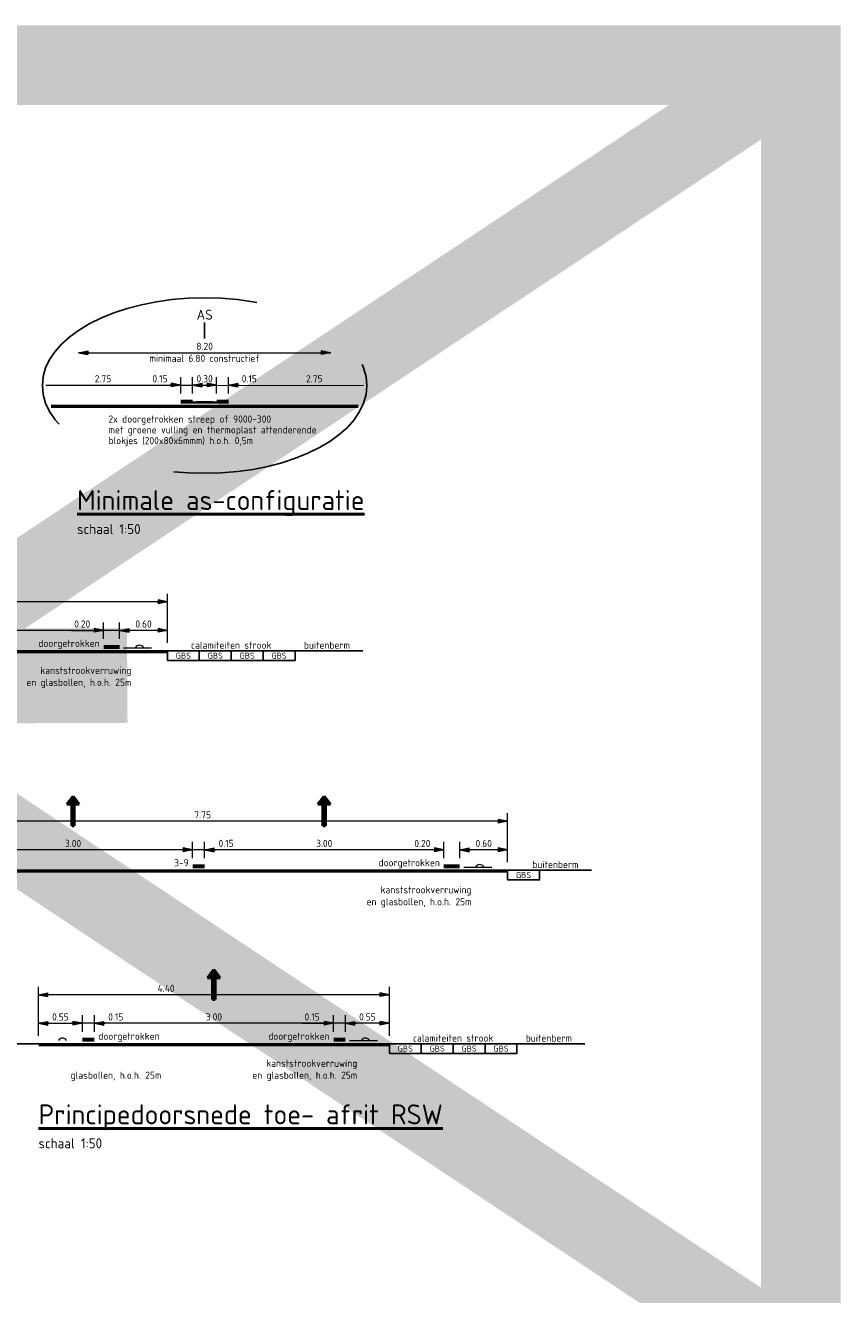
# Model space of a CAD drawing. Header units: metres. Extents: x -699 to 2316, y -1199 to 781.
# Tile 245 of 256: x 38 to 48, y 10 to 26. Entities that reach past the tile are written whole.
import ezdxf
from ezdxf.enums import TextEntityAlignment as Align

# ---------------------------------------------------------------- set-up
doc = ezdxf.new("R2010")
doc.units = ezdxf.units.M
doc.header["$PDMODE"] = 1
doc.linetypes.add('HIDDEN2', pattern=[4.7625, 3.175, -1.5875])
for name, color, linetype, lineweight in [('B-WE-AM-AS_WEG-GD', 10, 'Continuous', 25), ('B-WE-GW-BERM-GD', 90, 'Continuous', 25), ('N-WE-VH-VERHARDING-GD', 252, 'Continuous', 50), ('N-WE-VV-MARKERING-GD', 170, 'Continuous', 50), ('X-XX-AL-M', 7, 'Continuous', 18), ('X-XX-AL-T18', 10, 'Continuous', 18), ('X-XX-AL-T25', 7, 'Continuous', 25), ('X-XX-AL-T50', 130, 'Continuous', 50)]:
    doc.layers.add(name, color=color, linetype=linetype, lineweight=lineweight)
doc.layers.add('X-XX-AL-TEKENBLAD_VIEWPORT-G', color=7, linetype='Continuous', lineweight=18, plot=False)
doc.styles.add('NLCS-ISO', font='NLCS-ISO.ttf')
doc.styles.add('NLCS-ISO Standaard', font='NLCS-ISO.ttf')
doc.linetypes.add('ZIGZAG', pattern='A,0.00254,-5.08,[131,ltypeshp.shx,S=5.08,R=0,X=-5.08,Y=0],-10.16,[131,ltypeshp.shx,S=5.08,R=180,X=5.08,Y=0],-5.08', length=20.32254)
doc.dimstyles.new('NLCS-T18-Pijl-ANNOTATIVE-A', dxfattribs={"dimtxt": 1.8, "dimasz": 1.35, "dimexe": 2, "dimexo": 2, "dimgap": 0.7, "dimtad": 1, "dimlfac": -1, "dimzin": 0, "dimdsep": 46, "dimtxsty": 'NLCS-ISO Standaard', "dimblk": 'Pijl', "dimblk1": 'Pijl', "dimblk2": 'Pijl', "dimcen": 2.5, "dimdle": 2, "dimclrd": 256, "dimclre": 256, "dimclrt": 256, "dimadec": 0, "dimazin": 0, "dimtfac": 1, "dimtofl": 0, "dimtmove": 0, "dimatfit": 3, "dimldrblk": 'Pijl', "dimfxl": 1, "dimtolj": 1, "dimtzin": 0, "dimlwd": 18, "dimlwe": 18, "dimarcsym": 0})

# ---------------------------------------------------------------- blocks, each defined once
blk = doc.blocks.new('Pijl')
h = blk.add_hatch(color=256)
h.paths.add_polyline_path([(0, 0), (-1.75, 0.35), (-1.75, 0)])
h.paths.add_polyline_path([(-1.75, 0), (-1.75, -0.35), (0, 0)])
for p, q in [((-1.9, 0), (0, 0)), ((0, 0), (-1.75, 0.35)), ((-1.75, 0.35), (-1.75, -0.35)), ((0, 0), (-1.75, -0.35))]:
    blk.add_line(p, q)
blk = doc.blocks.new('*D554')
at = {"layer": 'Defpoints', "color": 0, "transparency": 16777216}
for p in [(37.325, 15.246), (37.325, 15.039), (40.325, 15.039)]:
    blk.add_point(p, dxfattribs=at)
at = {"layer": 'X-XX-AL-M', "lineweight": 18, "transparency": 16777216}
for p, q in [((37.325, 15.139), (37.325, 15.346)), ((40.325, 15.139), (40.325, 15.346)), ((40.258, 15.246), (37.393, 15.246))]:
    blk.add_line(p, q, dxfattribs=at)
at = {"layer": 'X-XX-AL-M', "lineweight": 18, "transparency": 16777216, "xscale": 0.0675, "yscale": 0.0675, "zscale": 0.0675, "rotation": 180}
blk.add_blockref('Pijl', (37.325, 15.246), dxfattribs=at)
at = {"layer": 'X-XX-AL-M', "lineweight": 18, "transparency": 16777216, "xscale": 0.0675, "yscale": 0.0675, "zscale": 0.0675}
blk.add_blockref('Pijl', (40.325, 15.246), dxfattribs=at)
at = {"layer": 'X-XX-AL-M', "color": 10, "transparency": 16777216, "insert": (38.825, 15.326), "char_height": 0.09, "attachment_point": 5, "style": 'NLCS-ISO Standaard'}
blk.add_mtext('\\A1;3.00', dxfattribs=at)
blk = doc.blocks.new('*D553')
at = {"layer": 'Defpoints', "color": 0, "transparency": 16777216}
for p in [(40.475, 15.246), (40.475, 15.039), (43.475, 15.039)]:
    blk.add_point(p, dxfattribs=at)
at = {"layer": 'X-XX-AL-M', "lineweight": 18, "transparency": 16777216}
for p, q in [((40.475, 15.139), (40.475, 15.346)), ((43.475, 15.139), (43.475, 15.346)), ((43.408, 15.246), (40.543, 15.246))]:
    blk.add_line(p, q, dxfattribs=at)
at = {"layer": 'X-XX-AL-M', "lineweight": 18, "transparency": 16777216, "xscale": 0.0675, "yscale": 0.0675, "zscale": 0.0675, "rotation": 180}
blk.add_blockref('Pijl', (40.475, 15.246), dxfattribs=at)
at = {"layer": 'X-XX-AL-M', "lineweight": 18, "transparency": 16777216, "xscale": 0.0675, "yscale": 0.0675, "zscale": 0.0675}
blk.add_blockref('Pijl', (43.475, 15.246), dxfattribs=at)
at = {"layer": 'X-XX-AL-M', "color": 10, "transparency": 16777216, "insert": (41.975, 15.326), "char_height": 0.09, "attachment_point": 5, "style": 'NLCS-ISO Standaard'}
blk.add_mtext('\\A1;3.00', dxfattribs=at)
blk = doc.blocks.new('*D552')
at = {"layer": 'Defpoints', "color": 0, "transparency": 16777216}
for p in [(36.525, 15.604), (36.525, 14.989), (44.275, 14.989)]:
    blk.add_point(p, dxfattribs=at)
at = {"layer": 'X-XX-AL-M', "lineweight": 18, "transparency": 16777216}
for p, q in [((36.525, 15.089), (36.525, 15.704)), ((44.208, 15.604), (36.593, 15.604)), ((44.275, 15.089), (44.275, 15.704))]:
    blk.add_line(p, q, dxfattribs=at)
at = {"layer": 'X-XX-AL-M', "lineweight": 18, "transparency": 16777216, "xscale": 0.0675, "yscale": 0.0675, "zscale": 0.0675, "rotation": 180}
blk.add_blockref('Pijl', (36.525, 15.604), dxfattribs=at)
at = {"layer": 'X-XX-AL-M', "lineweight": 18, "transparency": 16777216, "xscale": 0.0675, "yscale": 0.0675, "zscale": 0.0675}
blk.add_blockref('Pijl', (44.275, 15.604), dxfattribs=at)
at = {"layer": 'X-XX-AL-M', "color": 10, "transparency": 16777216, "insert": (40.45, 15.684), "char_height": 0.09, "attachment_point": 5, "style": 'NLCS-ISO Standaard'}
blk.add_mtext('\\A1;7.75', dxfattribs=at)
blk = doc.blocks.new('*D600')
at = {"layer": 'Defpoints', "color": 0, "transparency": 16777216}
for p in [(43.475, 15.246), (43.475, 15.039), (43.675, 15.039)]:
    blk.add_point(p, dxfattribs=at)
at = {"layer": 'X-XX-AL-M', "lineweight": 18, "transparency": 16777216}
for p, q in [((43.475, 15.139), (43.475, 15.346)), ((43.675, 15.139), (43.675, 15.346)), ((43.408, 15.246), (43.34, 15.246)), ((43.743, 15.246), (43.81, 15.246))]:
    blk.add_line(p, q, dxfattribs=at)
at = {"layer": 'X-XX-AL-M', "lineweight": 18, "transparency": 16777216, "xscale": 0.0675, "yscale": 0.0675, "zscale": 0.0675}
blk.add_blockref('Pijl', (43.475, 15.246), dxfattribs=at)
at = {"layer": 'X-XX-AL-M', "lineweight": 18, "transparency": 16777216, "xscale": 0.0675, "yscale": 0.0675, "zscale": 0.0675, "rotation": 180}
blk.add_blockref('Pijl', (43.675, 15.246), dxfattribs=at)
at = {"layer": 'X-XX-AL-M', "color": 10, "transparency": 16777216, "insert": (43.206, 15.326), "char_height": 0.09, "attachment_point": 5, "style": 'NLCS-ISO Standaard'}
blk.add_mtext('\\A1;0.20', dxfattribs=at)
blk = doc.blocks.new('*D549')
at = {"layer": 'Defpoints', "color": 0, "transparency": 16777216}
for p in [(43.675, 15.246), (43.675, 15.039), (44.275, 14.989)]:
    blk.add_point(p, dxfattribs=at)
at = {"layer": 'X-XX-AL-M', "lineweight": 18, "transparency": 16777216}
for p, q in [((43.675, 15.139), (43.675, 15.346)), ((44.275, 15.089), (44.275, 15.346)), ((44.208, 15.246), (43.743, 15.246))]:
    blk.add_line(p, q, dxfattribs=at)
at = {"layer": 'X-XX-AL-M', "lineweight": 18, "transparency": 16777216, "xscale": 0.0675, "yscale": 0.0675, "zscale": 0.0675, "rotation": 180}
blk.add_blockref('Pijl', (43.675, 15.246), dxfattribs=at)
at = {"layer": 'X-XX-AL-M', "lineweight": 18, "transparency": 16777216, "xscale": 0.0675, "yscale": 0.0675, "zscale": 0.0675}
blk.add_blockref('Pijl', (44.275, 15.246), dxfattribs=at)
at = {"layer": 'X-XX-AL-M', "color": 10, "transparency": 16777216, "insert": (43.975, 15.326), "char_height": 0.09, "attachment_point": 5, "style": 'NLCS-ISO Standaard'}
blk.add_mtext('\\A1;0.60', dxfattribs=at)
blk = doc.blocks.new('*D544')
at = {"layer": 'Defpoints', "color": 0, "transparency": 16777216}
for p in [(36.209, 17.996), (36.209, 17.789), (39.209, 17.789)]:
    blk.add_point(p, dxfattribs=at)
at = {"layer": 'X-XX-AL-M', "lineweight": 18, "transparency": 16777216}
for p, q in [((36.209, 17.889), (36.209, 18.096)), ((39.141, 17.996), (36.276, 17.996)), ((39.209, 17.889), (39.209, 18.096))]:
    blk.add_line(p, q, dxfattribs=at)
at = {"layer": 'X-XX-AL-M', "lineweight": 18, "transparency": 16777216, "xscale": 0.0675, "yscale": 0.0675, "zscale": 0.0675, "rotation": 180}
blk.add_blockref('Pijl', (36.209, 17.996), dxfattribs=at)
at = {"layer": 'X-XX-AL-M', "lineweight": 18, "transparency": 16777216, "xscale": 0.0675, "yscale": 0.0675, "zscale": 0.0675}
blk.add_blockref('Pijl', (39.209, 17.996), dxfattribs=at)
at = {"layer": 'X-XX-AL-M', "color": 10, "transparency": 16777216, "insert": (37.709, 18.076), "char_height": 0.09, "attachment_point": 5, "style": 'NLCS-ISO Standaard'}
blk.add_mtext('\\A1;3.00', dxfattribs=at)
blk = doc.blocks.new('*D601')
at = {"layer": 'Defpoints', "color": 0, "transparency": 16777216}
for p in [(39.209, 17.996), (39.209, 17.789), (39.409, 17.789)]:
    blk.add_point(p, dxfattribs=at)
at = {"layer": 'X-XX-AL-M', "lineweight": 18, "transparency": 16777216}
for p, q in [((38.806, 17.996), (39.209, 17.996)), ((39.141, 17.996), (39.074, 17.996)), ((39.209, 17.889), (39.209, 18.096)), ((39.409, 17.996), (39.209, 17.996)), ((39.409, 17.889), (39.409, 18.096)), ((39.476, 17.996), (39.544, 17.996))]:
    blk.add_line(p, q, dxfattribs=at)
at = {"layer": 'X-XX-AL-M', "lineweight": 18, "transparency": 16777216, "xscale": 0.0675, "yscale": 0.0675, "zscale": 0.0675}
blk.add_blockref('Pijl', (39.209, 17.996), dxfattribs=at)
at = {"layer": 'X-XX-AL-M', "lineweight": 18, "transparency": 16777216, "xscale": 0.0675, "yscale": 0.0675, "zscale": 0.0675, "rotation": 180}
blk.add_blockref('Pijl', (39.409, 17.996), dxfattribs=at)
at = {"layer": 'X-XX-AL-M', "color": 10, "transparency": 16777216, "insert": (38.94, 18.076), "char_height": 0.09, "attachment_point": 5, "style": 'NLCS-ISO Standaard'}
blk.add_mtext('\\A1;0.20', dxfattribs=at)
blk = doc.blocks.new('*D543')
at = {"layer": 'Defpoints', "color": 0, "transparency": 16777216}
for p in [(39.409, 17.996), (39.409, 17.789), (40.009, 17.739)]:
    blk.add_point(p, dxfattribs=at)
at = {"layer": 'X-XX-AL-M', "lineweight": 18, "transparency": 16777216}
for p, q in [((39.409, 17.889), (39.409, 18.096)), ((39.941, 17.996), (39.476, 17.996)), ((40.009, 17.839), (40.009, 18.096))]:
    blk.add_line(p, q, dxfattribs=at)
at = {"layer": 'X-XX-AL-M', "lineweight": 18, "transparency": 16777216, "xscale": 0.0675, "yscale": 0.0675, "zscale": 0.0675, "rotation": 180}
blk.add_blockref('Pijl', (39.409, 17.996), dxfattribs=at)
at = {"layer": 'X-XX-AL-M', "lineweight": 18, "transparency": 16777216, "xscale": 0.0675, "yscale": 0.0675, "zscale": 0.0675}
blk.add_blockref('Pijl', (40.009, 17.996), dxfattribs=at)
at = {"layer": 'X-XX-AL-M', "color": 10, "transparency": 16777216, "insert": (39.709, 18.076), "char_height": 0.09, "attachment_point": 5, "style": 'NLCS-ISO Standaard'}
blk.add_mtext('\\A1;0.60', dxfattribs=at)
blk = doc.blocks.new('*D542')
at = {"layer": 'Defpoints', "color": 0, "transparency": 16777216}
for p in [(35.409, 18.354), (35.409, 17.739), (40.009, 17.739)]:
    blk.add_point(p, dxfattribs=at)
at = {"layer": 'X-XX-AL-M', "lineweight": 18, "transparency": 16777216}
for p, q in [((35.409, 17.839), (35.409, 18.454)), ((39.941, 18.354), (35.476, 18.354)), ((40.009, 17.839), (40.009, 18.454))]:
    blk.add_line(p, q, dxfattribs=at)
at = {"layer": 'X-XX-AL-M', "lineweight": 18, "transparency": 16777216, "xscale": 0.0675, "yscale": 0.0675, "zscale": 0.0675, "rotation": 180}
blk.add_blockref('Pijl', (35.409, 18.354), dxfattribs=at)
at = {"layer": 'X-XX-AL-M', "lineweight": 18, "transparency": 16777216, "xscale": 0.0675, "yscale": 0.0675, "zscale": 0.0675}
blk.add_blockref('Pijl', (40.009, 18.354), dxfattribs=at)
at = {"layer": 'X-XX-AL-M', "color": 10, "transparency": 16777216, "insert": (37.209, 18.434), "char_height": 0.09, "attachment_point": 5, "style": 'NLCS-ISO Standaard'}
blk.add_mtext('\\A1;4.60', dxfattribs=at)
blk = doc.blocks.new('*D609')
at = {"layer": 'Defpoints', "color": 0, "transparency": 16777216}
for p in [(40.325, 15.246), (40.325, 15.039), (40.475, 15.039)]:
    blk.add_point(p, dxfattribs=at)
at = {"layer": 'X-XX-AL-M', "lineweight": 18, "transparency": 16777216}
for p, q in [((40.325, 15.139), (40.325, 15.346)), ((40.475, 15.139), (40.475, 15.346)), ((40.258, 15.246), (40.19, 15.246)), ((40.475, 15.246), (40.325, 15.246)), ((40.869, 15.246), (40.475, 15.246)), ((40.543, 15.246), (40.61, 15.246))]:
    blk.add_line(p, q, dxfattribs=at)
at = {"layer": 'X-XX-AL-M', "lineweight": 18, "transparency": 16777216, "xscale": 0.0675, "yscale": 0.0675, "zscale": 0.0675}
blk.add_blockref('Pijl', (40.325, 15.246), dxfattribs=at)
at = {"layer": 'X-XX-AL-M', "lineweight": 18, "transparency": 16777216, "xscale": 0.0675, "yscale": 0.0675, "zscale": 0.0675, "rotation": 180}
blk.add_blockref('Pijl', (40.475, 15.246), dxfattribs=at)
at = {"layer": 'X-XX-AL-M', "color": 10, "transparency": 16777216, "insert": (40.744, 15.326), "char_height": 0.09, "attachment_point": 5, "style": 'NLCS-ISO Standaard'}
blk.add_mtext('\\A1;0.15', dxfattribs=at)
blk = doc.blocks.new('*D1169')
at = {"layer": 'Defpoints', "color": 0, "transparency": 16777216}
for p in [(39.092, 13.071), (39.092, 12.864), (42.092, 12.864)]:
    blk.add_point(p, dxfattribs=at)
at = {"layer": 'X-XX-AL-M', "lineweight": 18, "transparency": 16777216}
for p, q in [((39.092, 12.964), (39.092, 13.171)), ((42.024, 13.071), (39.159, 13.071)), ((42.092, 12.964), (42.092, 13.171))]:
    blk.add_line(p, q, dxfattribs=at)
at = {"layer": 'X-XX-AL-M', "lineweight": 18, "transparency": 16777216, "xscale": 0.0675, "yscale": 0.0675, "zscale": 0.0675, "rotation": 180}
blk.add_blockref('Pijl', (39.092, 13.071), dxfattribs=at)
at = {"layer": 'X-XX-AL-M', "lineweight": 18, "transparency": 16777216, "xscale": 0.0675, "yscale": 0.0675, "zscale": 0.0675}
blk.add_blockref('Pijl', (42.092, 13.071), dxfattribs=at)
at = {"layer": 'X-XX-AL-M', "color": 10, "transparency": 16777216, "insert": (40.592, 13.151), "char_height": 0.09, "attachment_point": 5, "style": 'NLCS-ISO Standaard'}
blk.add_mtext('\\A1;3.00', dxfattribs=at)
blk = doc.blocks.new('*D1170')
at = {"layer": 'Defpoints', "color": 0, "transparency": 16777216}
for p in [(42.092, 13.071), (42.092, 12.864), (42.242, 12.864)]:
    blk.add_point(p, dxfattribs=at)
at = {"layer": 'X-XX-AL-M', "lineweight": 18, "transparency": 16777216}
for p, q in [((41.698, 13.071), (42.092, 13.071)), ((42.024, 13.071), (41.957, 13.071)), ((42.092, 12.964), (42.092, 13.171)), ((42.242, 13.071), (42.092, 13.071)), ((42.242, 12.964), (42.242, 13.171)), ((42.309, 13.071), (42.377, 13.071))]:
    blk.add_line(p, q, dxfattribs=at)
at = {"layer": 'X-XX-AL-M', "lineweight": 18, "transparency": 16777216, "xscale": 0.0675, "yscale": 0.0675, "zscale": 0.0675}
blk.add_blockref('Pijl', (42.092, 13.071), dxfattribs=at)
at = {"layer": 'X-XX-AL-M', "lineweight": 18, "transparency": 16777216, "xscale": 0.0675, "yscale": 0.0675, "zscale": 0.0675, "rotation": 180}
blk.add_blockref('Pijl', (42.242, 13.071), dxfattribs=at)
at = {"layer": 'X-XX-AL-M', "color": 10, "transparency": 16777216, "insert": (41.823, 13.151), "char_height": 0.09, "attachment_point": 5, "style": 'NLCS-ISO Standaard'}
blk.add_mtext('\\A1;0.15', dxfattribs=at)
blk = doc.blocks.new('*D1171')
at = {"layer": 'Defpoints', "color": 0, "transparency": 16777216}
for p in [(42.242, 13.071), (42.242, 12.864), (42.792, 12.814)]:
    blk.add_point(p, dxfattribs=at)
at = {"layer": 'X-XX-AL-M', "lineweight": 18, "transparency": 16777216}
for p, q in [((42.242, 12.964), (42.242, 13.171)), ((42.724, 13.071), (42.309, 13.071)), ((42.792, 12.914), (42.792, 13.171))]:
    blk.add_line(p, q, dxfattribs=at)
at = {"layer": 'X-XX-AL-M', "lineweight": 18, "transparency": 16777216, "xscale": 0.0675, "yscale": 0.0675, "zscale": 0.0675, "rotation": 180}
blk.add_blockref('Pijl', (42.242, 13.071), dxfattribs=at)
at = {"layer": 'X-XX-AL-M', "lineweight": 18, "transparency": 16777216, "xscale": 0.0675, "yscale": 0.0675, "zscale": 0.0675}
blk.add_blockref('Pijl', (42.792, 13.071), dxfattribs=at)
at = {"layer": 'X-XX-AL-M', "color": 10, "transparency": 16777216, "insert": (42.517, 13.151), "char_height": 0.09, "attachment_point": 5, "style": 'NLCS-ISO Standaard'}
blk.add_mtext('\\A1;0.55', dxfattribs=at)
blk = doc.blocks.new('*D1172')
at = {"layer": 'Defpoints', "color": 0, "transparency": 16777216}
for p in [(38.392, 13.429), (38.392, 12.814), (42.792, 12.814)]:
    blk.add_point(p, dxfattribs=at)
at = {"layer": 'X-XX-AL-M', "lineweight": 18, "transparency": 16777216}
for p, q in [((38.392, 12.914), (38.392, 13.529)), ((42.792, 12.914), (42.792, 13.529)), ((42.724, 13.429), (38.459, 13.429))]:
    blk.add_line(p, q, dxfattribs=at)
at = {"layer": 'X-XX-AL-M', "lineweight": 18, "transparency": 16777216, "xscale": 0.0675, "yscale": 0.0675, "zscale": 0.0675, "rotation": 180}
blk.add_blockref('Pijl', (38.392, 13.429), dxfattribs=at)
at = {"layer": 'X-XX-AL-M', "lineweight": 18, "transparency": 16777216, "xscale": 0.0675, "yscale": 0.0675, "zscale": 0.0675}
blk.add_blockref('Pijl', (42.792, 13.429), dxfattribs=at)
at = {"layer": 'X-XX-AL-M', "color": 10, "transparency": 16777216, "insert": (39.992, 13.509), "char_height": 0.09, "attachment_point": 5, "style": 'NLCS-ISO Standaard'}
blk.add_mtext('\\A1;4.40', dxfattribs=at)
blk = doc.blocks.new('*D1173')
at = {"layer": 'Defpoints', "color": 0, "transparency": 16777216}
for p in [(38.942, 13.071), (38.942, 12.864), (39.092, 12.864)]:
    blk.add_point(p, dxfattribs=at)
at = {"layer": 'X-XX-AL-M', "lineweight": 18, "transparency": 16777216}
for p, q in [((38.874, 13.071), (38.807, 13.071)), ((38.942, 12.964), (38.942, 13.171)), ((39.092, 13.071), (38.942, 13.071)), ((39.092, 12.964), (39.092, 13.171)), ((39.486, 13.071), (39.092, 13.071)), ((39.159, 13.071), (39.227, 13.071))]:
    blk.add_line(p, q, dxfattribs=at)
at = {"layer": 'X-XX-AL-M', "lineweight": 18, "transparency": 16777216, "xscale": 0.0675, "yscale": 0.0675, "zscale": 0.0675}
blk.add_blockref('Pijl', (38.942, 13.071), dxfattribs=at)
at = {"layer": 'X-XX-AL-M', "lineweight": 18, "transparency": 16777216, "xscale": 0.0675, "yscale": 0.0675, "zscale": 0.0675, "rotation": 180}
blk.add_blockref('Pijl', (39.092, 13.071), dxfattribs=at)
at = {"layer": 'X-XX-AL-M', "color": 10, "transparency": 16777216, "insert": (39.361, 13.151), "char_height": 0.09, "attachment_point": 5, "style": 'NLCS-ISO Standaard'}
blk.add_mtext('\\A1;0.15', dxfattribs=at)
blk = doc.blocks.new('*D1174')
at = {"layer": 'Defpoints', "color": 0, "transparency": 16777216}
for p in [(38.942, 13.071), (38.392, 12.814), (38.942, 12.864)]:
    blk.add_point(p, dxfattribs=at)
at = {"layer": 'X-XX-AL-M', "lineweight": 18, "transparency": 16777216}
for p, q in [((38.392, 12.914), (38.392, 13.171)), ((38.459, 13.071), (38.874, 13.071)), ((38.942, 12.964), (38.942, 13.171))]:
    blk.add_line(p, q, dxfattribs=at)
at = {"layer": 'X-XX-AL-M', "lineweight": 18, "transparency": 16777216, "xscale": 0.0675, "yscale": 0.0675, "zscale": 0.0675, "rotation": 180}
blk.add_blockref('Pijl', (38.392, 13.071), dxfattribs=at)
at = {"layer": 'X-XX-AL-M', "lineweight": 18, "transparency": 16777216, "xscale": 0.0675, "yscale": 0.0675, "zscale": 0.0675}
blk.add_blockref('Pijl', (38.942, 13.071), dxfattribs=at)
at = {"layer": 'X-XX-AL-M', "color": 10, "transparency": 16777216, "insert": (38.667, 13.151), "char_height": 0.09, "attachment_point": 5, "style": 'NLCS-ISO Standaard'}
blk.add_mtext('\\A1;0.55', dxfattribs=at)
blk = doc.blocks.new('*D1812')
at = {"layer": 'Defpoints', "color": 0, "transparency": 16777216}
for p in [(40.775, 21.071), (40.625, 20.864), (40.775, 20.864)]:
    blk.add_point(p, dxfattribs=at)
at = {"layer": 'X-XX-AL-M', "lineweight": 18, "transparency": 16777216}
for p, q in [((40.625, 20.964), (40.625, 21.171)), ((40.775, 20.964), (40.775, 21.171)), ((40.557, 21.071), (40.49, 21.071)), ((40.843, 21.071), (40.91, 21.071))]:
    blk.add_line(p, q, dxfattribs=at)
at = {"layer": 'X-XX-AL-M', "lineweight": 18, "transparency": 16777216, "xscale": 0.0675, "yscale": 0.0675, "zscale": 0.0675}
blk.add_blockref('Pijl', (40.625, 21.071), dxfattribs=at)
at = {"layer": 'X-XX-AL-M', "lineweight": 18, "transparency": 16777216, "xscale": 0.0675, "yscale": 0.0675, "zscale": 0.0675, "rotation": 180}
blk.add_blockref('Pijl', (40.775, 21.071), dxfattribs=at)
at = {"layer": 'X-XX-AL-M', "color": 10, "transparency": 16777216, "insert": (41.035, 21.151), "char_height": 0.09, "attachment_point": 5, "style": 'NLCS-ISO Standaard'}
blk.add_mtext('\\A1;0.15', dxfattribs=at)
blk = doc.blocks.new('*D1813')
at = {"layer": 'Defpoints', "color": 0, "transparency": 16777216}
for p in [(40.325, 21.071), (40.175, 20.864), (40.325, 20.864)]:
    blk.add_point(p, dxfattribs=at)
at = {"layer": 'X-XX-AL-M', "lineweight": 18, "transparency": 16777216}
for p, q in [((40.175, 20.964), (40.175, 21.171)), ((40.325, 20.964), (40.325, 21.171)), ((39.79, 21.071), (40.175, 21.071)), ((40.107, 21.071), (40.04, 21.071)), ((40.175, 21.071), (40.325, 21.071)), ((40.392, 21.071), (40.46, 21.071))]:
    blk.add_line(p, q, dxfattribs=at)
at = {"layer": 'X-XX-AL-M', "lineweight": 18, "transparency": 16777216, "xscale": 0.0675, "yscale": 0.0675, "zscale": 0.0675}
blk.add_blockref('Pijl', (40.175, 21.071), dxfattribs=at)
at = {"layer": 'X-XX-AL-M', "lineweight": 18, "transparency": 16777216, "xscale": 0.0675, "yscale": 0.0675, "zscale": 0.0675, "rotation": 180}
blk.add_blockref('Pijl', (40.325, 21.071), dxfattribs=at)
at = {"layer": 'X-XX-AL-M', "color": 10, "transparency": 16777216, "insert": (39.915, 21.151), "char_height": 0.09, "attachment_point": 5, "style": 'NLCS-ISO Standaard'}
blk.add_mtext('\\A1;0.15', dxfattribs=at)
blk = doc.blocks.new('*D1814')
at = {"layer": 'Defpoints', "color": 0, "transparency": 16777216}
for p in [(40.625, 21.071), (40.325, 20.864), (40.625, 20.864)]:
    blk.add_point(p, dxfattribs=at)
at = {"layer": 'X-XX-AL-M', "lineweight": 18, "transparency": 16777216}
for p, q in [((40.325, 20.964), (40.325, 21.171)), ((40.625, 20.964), (40.625, 21.171)), ((40.392, 21.071), (40.557, 21.071))]:
    blk.add_line(p, q, dxfattribs=at)
at = {"layer": 'X-XX-AL-M', "lineweight": 18, "transparency": 16777216, "xscale": 0.0675, "yscale": 0.0675, "zscale": 0.0675, "rotation": 180}
blk.add_blockref('Pijl', (40.325, 21.071), dxfattribs=at)
at = {"layer": 'X-XX-AL-M', "lineweight": 18, "transparency": 16777216, "xscale": 0.0675, "yscale": 0.0675, "zscale": 0.0675}
blk.add_blockref('Pijl', (40.625, 21.071), dxfattribs=at)
at = {"layer": 'X-XX-AL-M', "color": 10, "transparency": 16777216, "insert": (40.475, 21.151), "char_height": 0.09, "attachment_point": 5, "style": 'NLCS-ISO Standaard'}
blk.add_mtext('\\A1;0.30', dxfattribs=at)

msp = doc.modelspace()

# ---------------------------------------------------------------- linework, layer by layer
at = {"linetype": 'HIDDEN2'}
msp.add_ellipse((40.4753, 21.0654), major_axis=(-2.0353, 0), ratio=0.540455, dxfattribs=at)
at = {"layer": 'B-WE-AM-AS_WEG-GD'}
msp.add_line((40.4753, 21.8541), (40.4753, 21.6543), dxfattribs=at)
at = {"layer": 'B-WE-GW-BERM-GD'}
for p, q in [((42.4586, 17.7393), (41.6086, 17.7393)), ((45.325, 14.9893), (44.675, 14.9893)), ((37.375, 12.8143), (38.3918, 12.8143)), ((45.2418, 12.8143), (44.3918, 12.8143))]:
    msp.add_line(p, q, dxfattribs=at)
at = {"layer": 'N-WE-VH-VERHARDING-GD', "const_width": 0.04, "flags": 128}
for points in [[(38.5478, 20.8043), (42.4028, 20.8043)], [(40.0086, 17.7293), (35.4086, 17.7293)], [(44.275, 14.9793), (36.525, 14.9793)], [(42.7918, 12.8043), (38.3918, 12.8043)]]:
    msp.add_lwpolyline(points, dxfattribs=at)
at = {"layer": 'N-WE-VH-VERHARDING-GD', "lineweight": 25}
for points in [[(40.0086, 17.6193), (40.4086, 17.6193), (40.4086, 17.7393), (40.0086, 17.7393)], [(40.4086, 17.6193), (40.8086, 17.6193), (40.8086, 17.7393), (40.4086, 17.7393)], [(40.8086, 17.6193), (41.2086, 17.6193), (41.2086, 17.7393), (40.8086, 17.7393)], [(41.2086, 17.6193), (41.6086, 17.6193), (41.6086, 17.7393), (41.2086, 17.7393)], [(44.275, 14.8693), (44.675, 14.8693), (44.675, 14.9893), (44.275, 14.9893)], [(42.7918, 12.6943), (43.1918, 12.6943), (43.1918, 12.8143), (42.7918, 12.8143)], [(43.1918, 12.6943), (43.5918, 12.6943), (43.5918, 12.8143), (43.1918, 12.8143)], [(43.5918, 12.6943), (43.9918, 12.6943), (43.9918, 12.8143), (43.5918, 12.8143)], [(43.9918, 12.6943), (44.3918, 12.6943), (44.3918, 12.8143), (43.9918, 12.8143)]]:
    msp.add_lwpolyline(points, close=True, dxfattribs=at)
at = {"layer": 'N-WE-VV-MARKERING-GD', "color": 6, "linetype": 'ZIGZAG', "lineweight": 9, "ltscale": 0.05}
for p, q in [((40.375, 20.8643), (40.575, 20.8643)), ((39.8086, 17.7743), (39.4586, 17.7743)), ((44.075, 15.0243), (43.725, 15.0243)), ((42.6418, 12.8493), (42.2918, 12.8493))]:
    msp.add_line(p, q, dxfattribs=at)
at = {"layer": 'N-WE-VV-MARKERING-GD'}
for p, q in [((38.8256, 15.9198), (38.7453, 15.8175)), ((38.9026, 15.8175), (38.8256, 15.9198)), ((41.9757, 15.9198), (41.8955, 15.8175)), ((42.0528, 15.8175), (41.9757, 15.9198)), ((38.8082, 15.8175), (38.7453, 15.8175)), ((38.8082, 15.8175), (38.8092, 15.5455)), ((38.8408, 15.5456), (38.8406, 15.8175)), ((38.9026, 15.8175), (38.8406, 15.8175)), ((41.9583, 15.8175), (41.8955, 15.8175)), ((41.9583, 15.8175), (41.9593, 15.5455)), ((41.991, 15.5456), (41.9908, 15.8175)), ((42.0528, 15.8175), (41.9908, 15.8175)), ((38.8092, 15.5455), (38.8408, 15.5456)), ((41.9593, 15.5455), (41.991, 15.5456)), ((40.5924, 13.7448), (40.5121, 13.6425)), ((40.6694, 13.6425), (40.5924, 13.7448)), ((40.575, 13.6425), (40.5121, 13.6425)), ((40.575, 13.6425), (40.576, 13.3705)), ((40.6076, 13.3706), (40.6074, 13.6425)), ((40.6694, 13.6425), (40.6074, 13.6425)), ((40.576, 13.3705), (40.6076, 13.3706))]:
    msp.add_line(p, q, dxfattribs=at)
at = {"layer": 'N-WE-VV-MARKERING-GD', "const_width": 0.05, "flags": 128}
for points in [[(40.175, 20.8643), (40.325, 20.8643)], [(40.625, 20.8643), (40.775, 20.8643)], [(39.4086, 17.7893), (39.2086, 17.7893)], [(40.475, 15.0393), (40.325, 15.0393)], [(43.675, 15.0393), (43.475, 15.0393)], [(39.0918, 12.8643), (38.9418, 12.8643)], [(42.2418, 12.8643), (42.0918, 12.8643)]]:
    msp.add_lwpolyline(points, dxfattribs=at)
at = {"layer": 'N-WE-VV-MARKERING-GD', "color": 253, "const_width": 0.03}
msp.add_lwpolyline([(40.325, 20.8543), (40.625, 20.8543)], dxfattribs=at)
at = {"layer": 'N-WE-VV-MARKERING-GD', "color": 1, "lineweight": 18, "ltscale": 0.25}
for centre in [(39.6586, 17.7543), (43.925, 15.0043), (38.6918, 12.8293), (42.4918, 12.8293)]:
    msp.add_arc(centre, 0.0567, 28.07249, 151.92751, dxfattribs=at)
at = {"layer": 'N-WE-VV-MARKERING-GD'}
for points in [[(38.8256, 15.9198), (38.9026, 15.8175), (38.7453, 15.8175)], [(41.9757, 15.9198), (42.0528, 15.8175), (41.8955, 15.8175)], [(38.8406, 15.8175), (38.8082, 15.8175), (38.8408, 15.5456), (38.8092, 15.5455)], [(41.9908, 15.8175), (41.9583, 15.8175), (41.991, 15.5456), (41.9593, 15.5455)], [(40.5924, 13.7448), (40.6694, 13.6425), (40.5121, 13.6425)], [(40.6074, 13.6425), (40.575, 13.6425), (40.6076, 13.3706), (40.576, 13.3705)]]:
    msp.add_solid(points, dxfattribs=at)
at = {"layer": 'X-XX-AL-M', "lineweight": 18}
for p, q in [((38.8939, 21.477), (42.0568, 21.477)), ((38.4848, 21.0705), (40.325, 21.0705)), ((40.625, 21.0674), (42.4659, 21.0702))]:
    msp.add_line(p, q, dxfattribs=at)

# ---------------------------------------------------------------- block references
at = {"layer": 'X-XX-AL-M', "lineweight": 18, "yscale": 0.0675, "zscale": 0.0675}
for p, xscale in [((38.8939, 21.477), -0.0675), ((42.0568, 21.477), 0.0675)]:
    msp.add_blockref('Pijl', p, dxfattribs=dict(at, xscale=xscale))

# ---------------------------------------------------------------- texts
at = {"layer": 'N-WE-VH-VERHARDING-GD', "lineweight": 25, "style": 'NLCS-ISO'}
for p in [(40.2086, 17.6193), (40.6086, 17.6193), (41.0086, 17.6193), (41.4086, 17.6193), (44.475, 14.8693), (42.9918, 12.6943), (43.3918, 12.6943), (43.7918, 12.6943), (44.1918, 12.6943)]:
    msp.add_text('GBS', height=0.075, dxfattribs=at).set_placement(p, align=Align.BOTTOM_CENTER)
at = {"layer": 'X-XX-AL-M', "color": 10, "char_height": 0.09, "attachment_point": 5, "style": 'NLCS-ISO Standaard'}
for s, insert in [('\\A1;8.20', (40.4753, 21.557)), ('\\A1;minimaal 6.80 constructief', (40.4753, 21.407)), ('\\A1;2.75', (39.2003, 21.1505)), ('\\A1;2.75', (41.8503, 21.1505))]:
    msp.add_mtext(s, dxfattribs=dict(at, insert=insert))
at = {"layer": 'X-XX-AL-T18', "style": 'NLCS-ISO Standaard'}
for s, p in [('2x doorgetrokken streep of 9000-300', (39.2695, 20.6005)), ('met groene vulling en thermoplast attenderende', (39.2695, 20.4655)), ('blokjes (200x80x6mmm) h.o.h. 0,5m', (39.2695, 20.3305)), ('doorgetrokken', (39.1418, 12.8643))]:
    msp.add_text(s, height=0.09, dxfattribs=at).set_placement(p)
for s, p in [('doorgetrokken', (39.1586, 17.7893)), ('3-9', (40.275, 15.0393)), ('doorgetrokken', (43.425, 15.0393)), ('doorgetrokken', (42.0418, 12.8643))]:
    msp.add_text(s, height=0.09, dxfattribs=at).set_placement(p, align=Align.RIGHT)
for s, p in [('calamiteiten strook', (40.8086, 17.7393)), ('buitenberm', (42.0086, 17.7393)), ('buitenberm', (44.875, 14.9893)), ('calamiteiten strook', (43.5918, 12.8143)), ('buitenberm', (44.7918, 12.8143))]:
    msp.add_text(s, height=0.09, dxfattribs=at).set_placement(p, align=Align.BOTTOM_CENTER)
at = {"layer": 'X-XX-AL-T18', "char_height": 0.09, "attachment_point": 9, "style": 'NLCS-ISO Standaard', "bg_fill": 3, "box_fill_scale": 1.1, "bg_fill_color": 256, "bg_fill_transparency": 0}
for insert in [(39.5561, 17.273), (43.8225, 14.523)]:
    msp.add_mtext('kanststrookverruwing\\Pen glasbollen, h.o.h. 25m', dxfattribs=dict(at, insert=insert))
at = {"layer": 'X-XX-AL-T25', "style": 'NLCS-ISO Standaard'}
msp.add_text('AS', height=0.125, dxfattribs=at).set_placement((40.4753, 21.8541), align=Align.BOTTOM_CENTER)
at = {"layer": 'X-XX-AL-T25', "style": 'NLCS-ISO'}
for p in [(38.875, 19.2043), (38.3918, 11.5043)]:
    msp.add_text('schaal 1:50', height=0.125, dxfattribs=at).set_placement(p)
at = {"layer": 'X-XX-AL-T25', "char_height": 0.09, "style": 'NLCS-ISO Standaard', "bg_fill": 3, "box_fill_scale": 1.1, "bg_fill_color": 256, "bg_fill_transparency": 0}
for s, insert, attachment_point in [('kanststrookverruwing\\Pen glasbollen, h.o.h. 25m', (42.3893, 12.348), 9), ('glasbollen, h.o.h. 25m', (38.7943, 12.348), 7)]:
    msp.add_mtext(s, dxfattribs=dict(at, insert=insert, attachment_point=attachment_point))
at = {"layer": 'X-XX-AL-T50', "style": 'NLCS-ISO'}
for s, p in [('%%UMinimale as-configuratie', (38.875, 19.5043)), ('%%UPrincipedoorsnede toe- afrit RSW', (38.3918, 11.8043))]:
    msp.add_text(s, height=0.25, dxfattribs=at).set_placement(p)

# ---------------------------------------------------------------- dimensions: what is measured, and where the dimension line sits
at = {"layer": 'X-XX-AL-M'}
for base, p1, p2, override, picture, middle in [((40.325, 21.0705), (40.175, 20.8643), (40.325, 20.8643), {"dimscale": 0.05, "dimclrt": 10, "dimtix": 0, "dimtofl": 0, "dimtmove": 1, "dimatfit": 3}, '*D1813', (39.915, 21.0705)), ((40.625, 21.0705), (40.325, 20.8643), (40.625, 20.8643), {"dimscale": 0.05, "dimclrt": 10, "dimtix": 0, "dimtofl": 0, "dimtmove": 0, "dimatfit": 3}, '*D1814', (40.475, 21.0705)), ((40.775, 21.0705), (40.625, 20.8643), (40.775, 20.8643), {"dimscale": 0.05, "dimclrt": 10, "dimtix": 0, "dimtofl": 0, "dimtmove": 1, "dimatfit": 3}, '*D1812', (41.035, 21.0705))]:
    dim = msp.add_linear_dim(base=base, p1=p1, p2=p2, dimstyle='NLCS-T18-Pijl-ANNOTATIVE-A', override=override, dxfattribs=at)
    dim.commit()
    dim.dimension.update_dxf_attribs({"geometry": picture, "text_midpoint": middle, "dimtype": 160})
for base, p1, p2, override, picture, middle in [((35.4086, 18.3545), (40.0086, 17.7393), (35.4086, 17.7393), {"dimscale": 0.05, "dimclrt": 10, "dimtix": 0, "dimtofl": 0, "dimtmove": 0, "dimatfit": 3}, '*D542', (37.2086, 18.3545)), ((39.2086, 17.9955), (39.4086, 17.7893), (39.2086, 17.7893), {"dimscale": 0.05, "dimclrt": 10, "dimtix": 0, "dimtofl": 0, "dimtmove": 1, "dimatfit": 3}, '*D601', (38.9396, 17.9955)), ((36.525, 15.6045), (44.275, 14.9893), (36.525, 14.9893), {"dimscale": 0.05, "dimclrt": 10, "dimtix": 0, "dimtofl": 0, "dimtmove": 0, "dimatfit": 3}, '*D552', (40.45, 15.6045)), ((40.325, 15.2455), (40.475, 15.0393), (40.325, 15.0393), {"dimscale": 0.05, "dimclrt": 10, "dimtix": 0, "dimtofl": 0, "dimtmove": 1, "dimatfit": 3}, '*D609', (40.744, 15.2455)), ((43.475, 15.2455), (43.675, 15.0393), (43.475, 15.0393), {"dimscale": 0.05, "dimclrt": 10, "dimtix": 0, "dimtofl": 0, "dimtmove": 1, "dimatfit": 3}, '*D600', (43.206, 15.2455)), ((38.3918, 13.4295), (42.7918, 12.8143), (38.3918, 12.8143), {"dimscale": 0.05, "dimclrt": 10, "dimtix": 0, "dimtofl": 0, "dimtmove": 0, "dimatfit": 3}, '*D1172', (39.9918, 13.4295)), ((38.9418, 13.0705), (39.0918, 12.8643), (38.9418, 12.8643), {"dimscale": 0.05, "dimclrt": 10, "dimtix": 0, "dimtofl": 0, "dimtmove": 1, "dimatfit": 3}, '*D1173', (39.3608, 13.0705)), ((42.0918, 13.0705), (42.2418, 12.8643), (42.0918, 12.8643), {"dimscale": 0.05, "dimclrt": 10, "dimtix": 0, "dimtofl": 0, "dimtmove": 1, "dimatfit": 3}, '*D1170', (41.8228, 13.0705))]:
    dim = msp.add_linear_dim(base=base, p1=p1, p2=p2, angle=180, dimstyle='NLCS-T18-Pijl-ANNOTATIVE-A', override=override, dxfattribs=at)
    dim.commit()
    dim.dimension.update_dxf_attribs({"geometry": picture, "text_midpoint": middle, "dimtype": 160})
for base, p1, p2, picture, middle in [((36.2086, 17.9955), (39.2086, 17.7893), (36.2086, 17.7893), '*D544', (37.7086, 18.0755)), ((39.4086, 17.9955), (40.0086, 17.7393), (39.4086, 17.7893), '*D543', (39.7086, 18.0755)), ((37.325, 15.2455), (40.325, 15.0393), (37.325, 15.0393), '*D554', (38.825, 15.3255)), ((40.475, 15.2455), (43.475, 15.0393), (40.475, 15.0393), '*D553', (41.975, 15.3255)), ((43.675, 15.2455), (44.275, 14.9893), (43.675, 15.0393), '*D549', (43.975, 15.3255)), ((38.9418, 13.0705), (38.3918, 12.8143), (38.9418, 12.8643), '*D1174', (38.6668, 13.1505)), ((39.0918, 13.0705), (42.0918, 12.8643), (39.0918, 12.8643), '*D1169', (40.5918, 13.1505)), ((42.2418, 13.0705), (42.7918, 12.8143), (42.2418, 12.8643), '*D1171', (42.5168, 13.1505))]:
    dim = msp.add_linear_dim(base=base, p1=p1, p2=p2, angle=180, dimstyle='NLCS-T18-Pijl-ANNOTATIVE-A', override={"dimscale": 0.05, "dimclrt": 10, "dimtix": 0, "dimtofl": 0, "dimtmove": 0, "dimatfit": 3}, dxfattribs=at)
    dim.commit()
    dim.dimension.update_dxf_attribs({"geometry": picture, "text_midpoint": middle})

# ---------------------------------------------------------------- next in the draw order: linework, layer by layer
at = {"layer": 'X-XX-AL-TEKENBLAD_VIEWPORT-G', "color": 3, "const_width": 1}
msp.add_lwpolyline([(23.469, 8.8258), (47.9513, 8.8258), (47.9513, 25.0801), (23.469, 25.0801)], close=True, dxfattribs=at)
for points in [[(47.9513, 25.0801), (23.469, 8.8258)], [(23.469, 25.0801), (47.9513, 8.8258)]]:
    msp.add_lwpolyline(points, dxfattribs=at)
at = {"layer": 'X-XX-AL-TEKENBLAD_VIEWPORT-G'}
msp.add_solid([(29.3072, 18.017), (29.3072, 16.7999), (39.5012, 18.0237), (39.5082, 16.8376)], dxfattribs=at)

doc.saveas('drawing.dxf')
